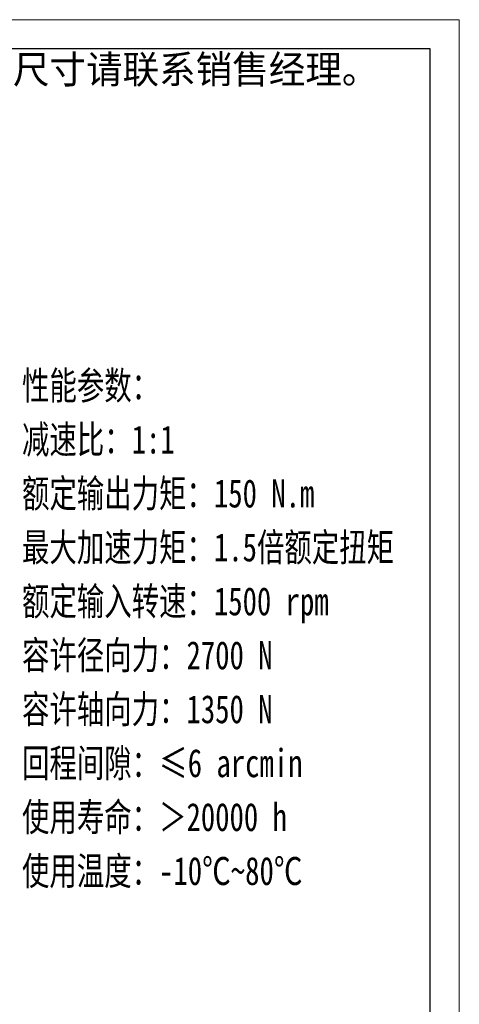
# Model space of a CAD drawing. Header units: millimetres. Extents: x 12 to 715, y 73 to 567.
# Tile 8 of 8: x 590 to 715, y 287 to 567. Entities that reach past the tile are written whole.
import ezdxf

# ---------------------------------------------------------------- set-up
doc = ezdxf.new("R2010")
doc.units = ezdxf.units.MM
doc.layers.add('6文字层', color=3, linetype='Continuous')
for name, color, linetype, lineweight in [('图框_外框线', 7, 'Continuous', 18), ('尺寸线层', 3, 'Continuous', 18), ('粗实线层', 7, 'Continuous', 35)]:
    doc.layers.add(name, color=color, linetype=linetype, lineweight=lineweight)
doc.styles.add('标准', font='txt', dxfattribs={"width": 0.667})

# ---------------------------------------------------------------- blocks, each defined once
blk = doc.blocks.new('提示字样')
at = {"layer": '6文字层', "insert": (1.21, 11.52), "char_height": 10, "width": 317.6795, "attachment_point": 1}
blk.add_mtext('{\\C1;此图为标准图，如需改动尺寸请联系销售经理。}', dxfattribs=at)

msp = doc.modelspace()

# ---------------------------------------------------------------- linework, layer by layer
at = {"layer": '图框_外框线', "color": 3}
msp.add_lwpolyline([(16.126, 73.32), (714.8233, 73.32), (714.8233, 567.3988), (16.126, 567.3988)], close=True, dxfattribs=at)
at = {"layer": '图框_外框线', "color": 3, "lineweight": 25}
msp.add_lwpolyline([(57.7152, 81.6378), (706.5054, 81.6378), (706.5054, 559.0809), (57.7152, 559.0809)], close=True, dxfattribs=at)

# ---------------------------------------------------------------- block references
at = {"layer": '粗实线层', "xscale": 0.8, "yscale": 0.8, "zscale": 0.8}
msp.add_blockref('提示字样', (472.4424, 548.054), dxfattribs=at)

# ---------------------------------------------------------------- texts
at = {"layer": '尺寸线层', "insert": (590.3998, 467.3309), "char_height": 8, "width": 140.195535, "attachment_point": 1, "line_spacing_factor": 1.15057, "style": '标准'}
msp.add_mtext('{\\W0.75;性能参数：\\P减速比：1:1\\P额定输出力矩：150 N.m\\P最大加速力矩：1.5倍额定扭矩\\P额定输入转速：1500 rpm\\P容许径向力：2700 N\\P容许轴向力：1350 N\\P回程间隙：≤6 arcmin\\P使用寿命：＞20000 h\\P使用温度：-10℃~80℃', dxfattribs=at)

doc.saveas('drawing.dxf')
